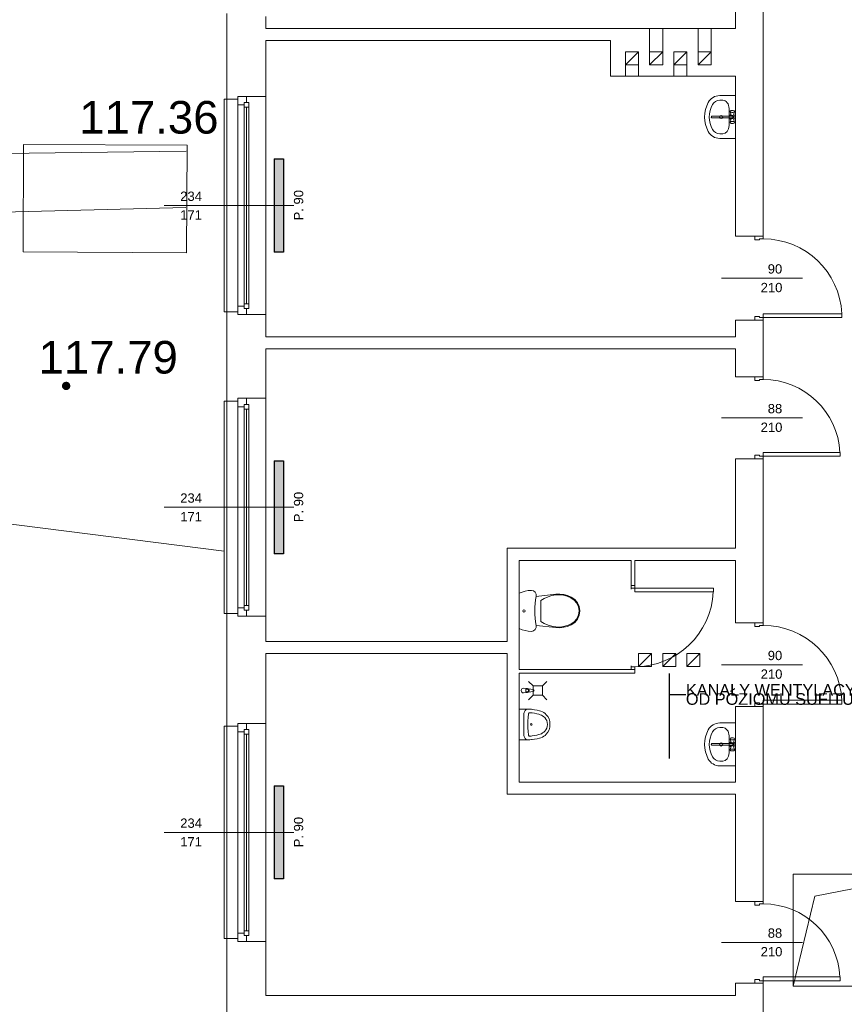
# Model space of a CAD drawing. Header units: millimetres. Extents: x 12683 to 90307, y 30842 to 62253.
# Tile 46 of 152: x 51437 to 52323, y 36677 to 37734. Entities that reach past the tile are written whole.
import ezdxf

# ---------------------------------------------------------------- set-up
doc = ezdxf.new("R2010")
doc.units = ezdxf.units.MM
doc.header["$LTSCALE"] = 0.6
for name, color, linetype, lineweight in [('zzz_podklady_drzwi_opisy', 252, 'Continuous', 15), ('zzz_podklady_okna_opisy', 252, 'Continuous', 15), ('zzz_podklady_sciany', 252, 'Continuous', 15), ('zzzz_mapa', 252, 'Continuous', 15)]:
    doc.layers.add(name, color=color, linetype=linetype, lineweight=lineweight)
doc.layers.add('zzz_podklady_grzejniki_ist', color=252, linetype='Continuous')
doc.styles.add('Arial', font='arial.ttf')
doc.styles.add('GENERATED_STYLE_1', font='ARIAL.TTF')
doc.dimstyles.new('GENERATED_STYLE__5', dxfattribs={"dimtxt": 0.18, "dimasz": 91.2, "dimexe": 0.18, "dimexo": 0.0625, "dimgap": 0.09, "dimtad": 0, "dimtih": 1, "dimtoh": 1, "dimdec": 4, "dimzin": 0, "dimdsep": 46, "dimcen": 0.09, "dimadec": 0, "dimazin": 0, "dimtfac": 1, "dimtdec": 4, "dimtmove": 0, "dimatfit": 3, "dimldrblk": 'ARROWHEAD_5', "dimfxl": 1, "dimtolj": 1, "dimtzin": 0, "dimarcsym": 0})

# ---------------------------------------------------------------- blocks, each defined once
blk = doc.blocks.new('ARROWHEAD_5')
at = {"linetype": 'Continuous'}
blk.add_line((0, 0), (-1, 0), dxfattribs=at)
blk.add_solid([(-1, 0.2679), (0, 0), (-1, -0.2679), (-1, 0.2679)], dxfattribs=at)

msp = doc.modelspace()

# ---------------------------------------------------------------- hatches: boundary and pattern name
at = {"layer": 'zzz_podklady_grzejniki_ist'}
for points in [[(51710.5, 37484.7), (51720.5, 37484.7), (51720.5, 37584.7), (51710.5, 37584.7)], [(51710.5, 37160.7), (51720.5, 37160.7), (51720.5, 37260.7), (51710.5, 37260.7)], [(51710.5, 36811.7), (51720.5, 36811.7), (51720.5, 36911.7), (51710.5, 36911.7)]]:
    msp.add_hatch(color=256, dxfattribs=at).paths.add_polyline_path(points, flags=0)
at = {"layer": 'zzzz_mapa'}
msp.add_hatch(color=256, dxfattribs=at).paths.add_polyline_path([(51486.9, 37345.5), (51485.7, 37345.3), (51484.7, 37344.9), (51483.8, 37344.1), (51483.1, 37343.2), (51482.6, 37342.1), (51482.5, 37340.9), (51482.7, 37339.7), (51483.2, 37338.7), (51483.9, 37337.8), (51484.9, 37337.1), (51486, 37336.6), (51487.1, 37336.5), (51488.3, 37336.7), (51489.4, 37337.2), (51490.3, 37337.9), (51491, 37338.9), (51491.4, 37340), (51491.5, 37341.1), (51491.3, 37342.3), (51490.9, 37343.4), (51490.1, 37344.3), (51489.2, 37345), (51488.1, 37345.4)])

# ---------------------------------------------------------------- linework, layer by layer
at = {"layer": 'zzz_podklady_drzwi_opisy'}
for p, q in [((52235.5, 37501.7), (52226.5, 37501.7)), ((52226.5, 37501.7), (52226.5, 37497.7)), ((52235.5, 37501.7), (52226.5, 37501.7)), ((52235.5, 37501.7), (52226.5, 37501.7)), ((52226.5, 37497.7), (52231.5, 37497.7)), ((52231.5, 37497.7), (52231.5, 37498.9)), ((52231.5, 37498.9), (52235.5, 37498.9)), ((52235.5, 37498.9), (52235.5, 37501.7)), ((52277.6, 37456.7), (52190.5, 37456.7)), ((52319.9, 37418.5), (52235.5, 37418.5)), ((52235.5, 37418.5), (52235.5, 37414.5)), ((52319.9, 37414.5), (52319.9, 37418.5)), ((52231.5, 37415.7), (52226.5, 37415.7)), ((52226.5, 37415.7), (52226.5, 37411.7)), ((52235.5, 37411.7), (52226.5, 37411.7)), ((52226.5, 37411.7), (52235.5, 37411.7)), ((52235.5, 37411.7), (52226.5, 37411.7)), ((52231.5, 37414.5), (52231.5, 37415.7)), ((52235.5, 37414.5), (52231.5, 37414.5)), ((52235.5, 37411.7), (52235.5, 37414.5)), ((52235.5, 37414.5), (52319.9, 37414.5)), ((52235.5, 37350.7), (52226.5, 37350.7)), ((52226.5, 37350.7), (52226.5, 37346.7)), ((52235.5, 37350.7), (52226.5, 37350.7)), ((52235.5, 37350.7), (52226.5, 37350.7)), ((52226.5, 37346.7), (52231.5, 37346.7)), ((52231.5, 37346.7), (52231.5, 37347.9)), ((52231.5, 37347.9), (52235.5, 37347.9)), ((52235.5, 37347.9), (52235.5, 37350.7)), ((52277.6, 37306.7), (52190.5, 37306.7)), ((52231.5, 37266.7), (52226.5, 37266.7)), ((52226.5, 37266.7), (52226.5, 37262.7)), ((52235.5, 37262.7), (52226.5, 37262.7)), ((52226.5, 37262.7), (52235.5, 37262.7)), ((52235.5, 37262.7), (52226.5, 37262.7)), ((52231.5, 37265.5), (52231.5, 37266.7)), ((52235.5, 37265.5), (52231.5, 37265.5)), ((52317.9, 37269.5), (52235.5, 37269.5)), ((52235.5, 37269.5), (52235.5, 37265.5)), ((52235.5, 37262.7), (52235.5, 37265.5)), ((52235.5, 37265.5), (52317.9, 37265.5)), ((52317.9, 37265.5), (52317.9, 37269.5)), ((52097.5, 37123.9), (52181.9, 37123.9)), ((52097.5, 37119.9), (52097.5, 37123.9)), ((52181.9, 37123.9), (52181.9, 37119.9)), ((52181.9, 37119.9), (52097.5, 37119.9)), ((52235.5, 37086.7), (52226.5, 37086.7)), ((52226.5, 37086.7), (52226.5, 37082.7)), ((52235.5, 37086.7), (52226.5, 37086.7)), ((52235.5, 37086.7), (52226.5, 37086.7)), ((52226.5, 37082.7), (52231.5, 37082.7)), ((52231.5, 37082.7), (52231.5, 37083.9)), ((52231.5, 37083.9), (52235.5, 37083.9)), ((52235.5, 37083.9), (52235.5, 37086.7)), ((52277.6, 37041.7), (52190.5, 37041.7)), ((52231.5, 37000.7), (52226.5, 37000.7)), ((52226.5, 37000.7), (52226.5, 36996.7)), ((52235.5, 36996.7), (52226.5, 36996.7)), ((52226.5, 36996.7), (52235.5, 36996.7)), ((52235.5, 36996.7), (52226.5, 36996.7)), ((52231.5, 36999.5), (52231.5, 37000.7)), ((52235.5, 36999.5), (52231.5, 36999.5)), ((52319.9, 37003.5), (52235.5, 37003.5)), ((52235.5, 37003.5), (52235.5, 36999.5)), ((52235.5, 36996.7), (52235.5, 36999.5)), ((52235.5, 36999.5), (52319.9, 36999.5)), ((52319.9, 36999.5), (52319.9, 37003.5)), ((52235.5, 36787.7), (52226.5, 36787.7)), ((52226.5, 36787.7), (52226.5, 36783.7)), ((52235.5, 36787.7), (52226.5, 36787.7)), ((52235.5, 36787.7), (52226.5, 36787.7)), ((52226.5, 36783.7), (52231.5, 36783.7)), ((52231.5, 36783.7), (52231.5, 36784.9)), ((52231.5, 36784.9), (52235.5, 36784.9)), ((52235.5, 36784.9), (52235.5, 36787.7)), ((52277.6, 36743.7), (52190.5, 36743.7)), ((52231.5, 36703.7), (52226.5, 36703.7)), ((52226.5, 36703.7), (52226.5, 36699.7)), ((52235.5, 36699.7), (52226.5, 36699.7)), ((52226.5, 36699.7), (52235.5, 36699.7)), ((52235.5, 36699.7), (52226.5, 36699.7)), ((52231.5, 36702.5), (52231.5, 36703.7)), ((52235.5, 36702.5), (52231.5, 36702.5)), ((52317.9, 36706.5), (52235.5, 36706.5)), ((52235.5, 36706.5), (52235.5, 36702.5)), ((52235.5, 36699.7), (52235.5, 36702.5)), ((52235.5, 36702.5), (52317.9, 36702.5)), ((52317.9, 36702.5), (52317.9, 36706.5))]:
    msp.add_line(p, q, dxfattribs=at)
for centre, radius, start, end in [((52235.5, 37414.5), 84.4, 2.7165, 90), ((52235.5, 37265.5), 82.4, 2.7824, 90), ((52097.5, 37123.9), 84.4, 270, 357.2835), ((52235.5, 36999.5), 84.4, 2.7165, 90), ((52235.5, 36702.5), 82.4, 2.7824, 90)]:
    msp.add_arc(centre, radius, start, end, dxfattribs=at)
at = {"layer": 'zzz_podklady_grzejniki_ist'}
for p, q in [((51710.5, 37584.7), (51720.5, 37584.7)), ((51710.5, 37584.7), (51710.5, 37484.7)), ((51720.5, 37584.7), (51720.5, 37484.7)), ((51720.5, 37484.7), (51710.5, 37484.7)), ((51710.5, 37260.7), (51720.5, 37260.7)), ((51710.5, 37260.7), (51710.5, 37160.7)), ((51720.5, 37260.7), (51720.5, 37160.7)), ((51720.5, 37160.7), (51710.5, 37160.7)), ((51710.5, 36911.7), (51720.5, 36911.7)), ((51710.5, 36911.7), (51710.5, 36811.7)), ((51720.5, 36911.7), (51720.5, 36811.7)), ((51720.5, 36811.7), (51710.5, 36811.7))]:
    msp.add_line(p, q, dxfattribs=at)
at = {"layer": 'zzz_podklady_sciany'}
for p, q in [((52205.5, 37976.7), (52205.5, 37724.7)), ((52235.5, 37501.7), (52235.5, 37976.7)), ((51659.5, 37740.7), (51659.5, 37648.7)), ((51701.5, 37724.7), (51701.5, 37737.7)), ((52071.5, 37724.7), (51701.5, 37724.7)), ((52205.5, 37724.7), (52071.5, 37724.7)), ((52113.5, 37699.7), (52113.5, 37724.7)), ((52127.5, 37699.7), (52127.5, 37724.7)), ((52165.5, 37699.7), (52165.5, 37724.7)), ((52179.5, 37699.7), (52179.5, 37724.7)), ((51701.5, 37651.7), (51701.5, 37711.7)), ((51701.5, 37711.7), (52071.5, 37711.7)), ((52071.5, 37673.7), (52071.5, 37711.7)), ((52087.5, 37685.7), (52101.5, 37699.7)), ((52087.5, 37698.7), (52087.5, 37673.7)), ((52101.5, 37698.7), (52101.5, 37673.7)), ((52127.5, 37699.7), (52113.5, 37685.7)), ((52139.5, 37685.7), (52153.5, 37699.7)), ((52139.5, 37698.7), (52139.5, 37673.7)), ((52153.5, 37698.7), (52153.5, 37673.7)), ((52179.5, 37699.7), (52165.5, 37685.7)), ((52071.5, 37673.7), (52205.5, 37673.7)), ((52205.5, 37673.7), (52205.5, 37501.7)), ((51671.5, 37648.7), (51671.5, 37651.7)), ((51671.5, 37651.7), (51680.5, 37651.7)), ((51680.5, 37651.7), (51671.5, 37651.7)), ((51671.5, 37651.7), (51680.5, 37651.7)), ((51671.5, 37648.7), (51671.5, 37651.7)), ((51680.5, 37651.7), (51701.5, 37651.7)), ((51701.5, 37417.7), (51701.5, 37651.7)), ((51701.5, 37417.7), (51701.5, 37651.7)), ((52205.5, 37652.7), (52188.7, 37652.7)), ((52205.5, 37606.7), (52205.5, 37652.7)), ((51656.5, 37420.7), (51656.5, 37648.7)), ((51656.5, 37648.7), (51659.5, 37648.7)), ((51659.5, 37648.7), (51671.5, 37648.7)), ((51659.5, 37420.7), (51659.5, 37648.7)), ((52192.1, 37647.7), (52188.7, 37647.7)), ((52202.4, 37630.5), (52180.3, 37630.5)), ((52198.7, 37638.8), (52198.7, 37638.8)), ((52198.7, 37620.6), (52198.7, 37638.8)), ((52200, 37635.8), (52199.8, 37635.5)), ((52199.8, 37635.5), (52200, 37635.2)), ((52201, 37631.7), (52199.8, 37635.5)), ((52200, 37635.8), (52200.4, 37636.3)), ((52200, 37635.2), (52200.4, 37635)), ((52200.7, 37636.5), (52200.4, 37636.3)), ((52200.4, 37635), (52201, 37634.8)), ((52201.2, 37636.6), (52200.7, 37636.5)), ((52201, 37634.8), (52201.8, 37634.7)), ((52201.9, 37636.7), (52201.2, 37636.6)), ((52201.8, 37634.7), (52202.7, 37634.7)), ((52202.6, 37636.7), (52201.9, 37636.7)), ((52203.2, 37636.6), (52202.6, 37636.7)), ((52202.7, 37634.7), (52203.4, 37634.8)), ((52203.8, 37636.5), (52203.2, 37636.6)), ((52203.4, 37631.7), (52204.6, 37635.5)), ((52203.4, 37634.8), (52204.1, 37635)), ((52204.1, 37636.3), (52203.8, 37636.5)), ((52204.5, 37635.8), (52204.1, 37636.3)), ((52204.1, 37635), (52204.5, 37635.2)), ((52204.6, 37635.5), (52204.5, 37635.8)), ((52204.5, 37635.2), (52204.6, 37635.5)), ((52180.3, 37628.9), (52202.4, 37628.9)), ((52201, 37627.7), (52199.8, 37624)), ((52200, 37624.2), (52199.8, 37624)), ((52199.8, 37624), (52200, 37623.7)), ((52200.4, 37624.5), (52200, 37624.2)), ((52200, 37623.7), (52200.4, 37623.2)), ((52201, 37624.7), (52200.4, 37624.5)), ((52200.4, 37623.2), (52200.7, 37623)), ((52200.7, 37623), (52201.2, 37622.8)), ((52201.8, 37624.8), (52201, 37624.7)), ((52201.2, 37622.8), (52201.9, 37622.7)), ((52202.7, 37624.8), (52201.8, 37624.8)), ((52201.9, 37622.7), (52202.6, 37622.7)), ((52202.6, 37622.7), (52203.2, 37622.8)), ((52203.4, 37624.7), (52202.7, 37624.8)), ((52203.2, 37622.8), (52203.8, 37623)), ((52203.4, 37627.7), (52204.6, 37624)), ((52204.1, 37624.5), (52203.4, 37624.7)), ((52203.8, 37623), (52204.1, 37623.2)), ((52204.5, 37624.2), (52204.1, 37624.5)), ((52204.5, 37623.7), (52204.1, 37623.2)), ((52204.6, 37624), (52204.5, 37624.2)), ((52204.5, 37623.7), (52204.6, 37624)), ((52192.1, 37611.7), (52188.7, 37611.7)), ((52205.5, 37606.7), (52188.7, 37606.7)), ((52235.5, 37501.7), (52205.5, 37501.7)), ((51659.5, 37420.7), (51656.5, 37420.7)), ((51659.5, 37420.7), (51671.5, 37420.7)), ((51659.5, 37420.7), (51659.5, 37324.7)), ((51671.5, 37420.7), (51671.5, 37417.7)), ((51671.5, 37420.7), (51671.5, 37417.7)), ((51671.5, 37417.7), (51680.5, 37417.7)), ((51671.5, 37417.7), (51680.5, 37417.7)), ((51671.5, 37417.7), (51680.5, 37417.7)), ((51680.5, 37417.7), (51701.5, 37417.7)), ((51701.5, 37393.7), (51701.5, 37417.7)), ((52235.5, 37411.7), (52205.5, 37411.7)), ((52205.5, 37411.7), (52205.5, 37393.7)), ((52235.5, 37350.7), (52235.5, 37411.7)), ((52205.5, 37393.7), (51701.5, 37393.7)), ((51701.5, 37327.7), (51701.5, 37380.7)), ((51701.5, 37380.7), (52205.5, 37380.7)), ((52205.5, 37380.7), (52205.5, 37350.7)), ((52235.5, 37350.7), (52205.5, 37350.7)), ((51659.5, 37324.7), (51656.5, 37324.7)), ((51656.5, 37324.7), (51656.5, 37096.7)), ((51659.5, 37324.7), (51671.5, 37324.7)), ((51659.5, 37324.7), (51659.5, 37096.7)), ((51671.5, 37324.7), (51671.5, 37327.7)), ((51671.5, 37327.7), (51680.5, 37327.7)), ((51671.5, 37327.7), (51680.5, 37327.7)), ((51671.5, 37327.7), (51680.5, 37327.7)), ((51671.5, 37324.7), (51671.5, 37327.7)), ((51680.5, 37327.7), (51701.5, 37327.7)), ((51701.5, 37327.7), (51701.5, 37093.7)), ((51701.5, 37327.7), (51701.5, 37093.7)), ((52235.5, 37262.7), (52205.5, 37262.7)), ((52205.5, 37262.7), (52205.5, 37166.7)), ((52235.5, 37086.7), (52235.5, 37262.7)), ((51960.5, 37166.7), (51960.5, 37066.7)), ((52205.5, 37166.7), (51960.5, 37166.7)), ((51973.5, 37036.7), (51973.5, 37153.7)), ((51973.5, 37153.7), (52093.5, 37153.7)), ((52093.5, 37153.7), (52093.5, 37126.7)), ((52097.5, 37153.7), (52205.5, 37153.7)), ((52097.5, 37126.7), (52097.5, 37153.7)), ((52205.5, 37153.7), (52205.5, 37086.7)), ((52097.5, 37126.7), (52093.5, 37126.7)), ((52093.5, 37122.7), (52093.5, 37126.7)), ((52093.5, 37126.7), (52097.5, 37126.7)), ((52097.5, 37126.7), (52093.5, 37126.7)), ((52097.5, 37123.9), (52093.5, 37123.9)), ((52093.5, 37123.9), (52093.5, 37122.7)), ((52097.5, 37126.7), (52097.5, 37123.9)), ((51973.5, 37118.4), (51976.6, 37119.7)), ((51973.5, 37080.6), (51973.5, 37118.4)), ((51976.6, 37119.7), (51979.8, 37120.7)), ((51979.8, 37120.7), (51983.1, 37121.3)), ((51983.1, 37121.3), (51986.5, 37121.5)), ((51986.5, 37121.5), (51988.7, 37121)), ((51988.7, 37121), (51990.6, 37119.5)), ((51990.6, 37119.5), (51991.6, 37117.4)), ((51991.6, 37115.1), (52012.8, 37117.4)), ((51991.6, 37117.4), (51991.6, 37115.1)), ((51996.6, 37110.7), (52000.4, 37112.9)), ((52000.4, 37112.9), (52004.4, 37114.6)), ((52004.4, 37114.6), (52008.6, 37115.9)), ((52008.6, 37115.9), (52012.9, 37116.6)), ((52012.8, 37117.4), (52017, 37117.5)), ((52012.9, 37116.6), (52017, 37116.7)), ((52017, 37117.5), (52021.2, 37117.1)), ((52017, 37116.7), (52021.1, 37116.3)), ((52021.1, 37116.3), (52025.1, 37115.3)), ((52021.2, 37117.1), (52025.3, 37116)), ((52025.1, 37115.3), (52028.9, 37113.7)), ((52025.3, 37116), (52029.3, 37114.4)), ((52028.9, 37113.7), (52032.5, 37111.2)), ((52029.3, 37114.4), (52033.1, 37111.8)), ((52033.1, 37111.8), (52036, 37108.3)), ((51996.6, 37088.2), (51996.6, 37110.7)), ((52032.5, 37111.2), (52035.3, 37107.9)), ((52035.3, 37107.9), (52037.1, 37103.8)), ((52036, 37108.3), (52037.9, 37104.1)), ((52037.1, 37103.8), (52037.7, 37099.5)), ((52037.9, 37104.1), (52038.5, 37099.5)), ((51656.5, 37096.7), (51659.5, 37096.7)), ((51659.5, 37096.7), (51671.5, 37096.7)), ((51659.5, 37096.7), (51659.5, 36975.7)), ((51671.5, 37096.7), (51671.5, 37093.7)), ((51671.5, 37096.7), (51671.5, 37093.7)), ((51671.5, 37093.7), (51680.5, 37093.7)), ((51680.5, 37093.7), (51671.5, 37093.7)), ((51671.5, 37093.7), (51680.5, 37093.7)), ((51680.5, 37093.7), (51701.5, 37093.7)), ((51701.5, 37066.7), (51701.5, 37093.7)), ((52035.3, 37091.1), (52032.5, 37087.7)), ((52036, 37090.7), (52033.1, 37087.1)), ((52037.1, 37095.1), (52035.3, 37091.1)), ((52037.9, 37094.9), (52036, 37090.7)), ((52037.7, 37099.5), (52037.1, 37095.1)), ((52038.5, 37099.5), (52037.9, 37094.9)), ((51976.6, 37079.2), (51973.5, 37080.6)), ((51991.6, 37081.5), (51990.6, 37079.4)), ((52012.8, 37081.6), (51991.6, 37083.9)), ((51991.6, 37083.9), (51991.6, 37081.5)), ((52000.4, 37086.1), (51996.6, 37088.2)), ((52004.4, 37084.3), (52000.4, 37086.1)), ((52008.6, 37083.1), (52004.4, 37084.3)), ((52012.9, 37082.4), (52008.6, 37083.1)), ((52017, 37081.4), (52012.8, 37081.6)), ((52017, 37082.2), (52012.9, 37082.4)), ((52021.1, 37082.7), (52017, 37082.2)), ((52021.2, 37081.9), (52017, 37081.4)), ((52025.1, 37083.7), (52021.1, 37082.7)), ((52025.3, 37082.9), (52021.2, 37081.9)), ((52028.9, 37085.3), (52025.1, 37083.7)), ((52029.3, 37084.5), (52025.3, 37082.9)), ((52032.5, 37087.7), (52028.9, 37085.3)), ((52033.1, 37087.1), (52029.3, 37084.5)), ((52235.5, 37086.7), (52205.5, 37086.7)), ((51979.8, 37078.3), (51976.6, 37079.2)), ((51983.1, 37077.7), (51979.8, 37078.3)), ((51986.5, 37077.5), (51983.1, 37077.7)), ((51988.7, 37078), (51986.5, 37077.5)), ((51990.6, 37079.4), (51988.7, 37078)), ((51960.5, 37066.7), (51701.5, 37066.7)), ((51701.5, 36978.7), (51701.5, 37053.7)), ((51701.5, 37053.7), (51960.5, 37053.7)), ((51960.5, 37053.7), (51960.5, 36902.7)), ((52101.5, 37039.7), (52115.5, 37053.7)), ((52141.5, 37053.7), (52127.5, 37039.7)), ((52153.5, 37039.7), (52167.5, 37053.7)), ((52093.5, 37036.7), (52093.5, 37040.7)), ((52093.5, 37040.7), (52093.5, 37039.5)), ((52093.5, 37039.5), (52097.5, 37039.5)), ((52097.5, 37039.5), (52097.5, 37036.7)), ((52093.5, 37036.7), (51973.5, 37036.7)), ((51973.5, 36915.7), (51973.5, 37032.7)), ((51973.5, 37032.7), (52097.5, 37032.7)), ((52097.5, 37036.7), (52093.5, 37036.7)), ((52097.5, 37036.7), (52093.5, 37036.7)), ((52097.5, 37036.7), (52093.5, 37036.7)), ((52097.5, 37032.7), (52097.5, 37036.7)), ((51982.3, 37016.1), (51978.1, 37016.5)), ((51988.4, 37019), (51983.5, 37023.8)), ((51988.4, 37009), (51988.4, 37019)), ((51998.4, 37019), (51988.4, 37019)), ((51998.4, 37019), (52003.2, 37023.8)), ((51998.4, 37019), (51998.4, 37009)), ((51982.3, 37011.9), (51978.1, 37011.5)), ((51980.6, 37015.4), (51982.1, 37015.4)), ((51980.6, 37012.6), (51980.6, 37015.4)), ((51982.1, 37012.6), (51980.6, 37012.6)), ((51988.6, 37015.1), (51983.3, 37015.8)), ((51983.3, 37012.2), (51988.6, 37012.9)), ((51988.4, 37009), (51983.5, 37004.1)), ((51998.4, 37009), (51988.4, 37009)), ((51998.4, 37009), (52003.2, 37004.1)), ((52235.5, 36996.7), (52205.5, 36996.7)), ((52205.5, 36996.7), (52205.5, 36915.7)), ((52235.5, 36787.7), (52235.5, 36996.7)), ((51973.5, 36994.1), (51975.9, 36994.1)), ((51973.5, 36994.1), (51973.5, 36961.1)), ((51975.9, 36994.1), (51978.2, 36994.1)), ((51978.2, 36994.1), (51978.6, 36994.1)), ((51978.7, 36990.4), (51978.5, 36989.5)), ((51978.5, 36989.5), (51978.5, 36988.5)), ((51978.5, 36988.5), (51978.5, 36966.7)), ((51978.6, 36994.1), (51981.9, 36994.1)), ((51979, 36991.2), (51978.7, 36990.4)), ((51979.4, 36992), (51979, 36991.2)), ((51979.8, 36992.7), (51979.4, 36992)), ((51980.4, 36993.3), (51979.8, 36992.7)), ((51981, 36993.7), (51980.4, 36993.3)), ((51981.6, 36994), (51981, 36993.7)), ((51982.3, 36994.1), (51981.6, 36994)), ((51981.9, 36994.1), (51982.3, 36994.1)), ((51982.3, 36994.1), (51984.7, 36994)), ((51983, 36985.1), (51982.7, 36981.4)), ((51983.5, 36988.9), (51983, 36985.1)), ((51983.7, 36989.5), (51983.5, 36989.2)), ((51983.5, 36989.2), (51983.5, 36988.9)), ((51983.9, 36989.8), (51983.7, 36989.5)), ((51984.1, 36990), (51983.9, 36989.8)), ((51984.3, 36990.1), (51984.1, 36990)), ((51984.6, 36990.1), (51984.3, 36990.1)), ((51986.4, 36990), (51984.6, 36990.1)), ((51984.7, 36994), (51986.6, 36993.9)), ((51987.2, 36989.9), (51986.4, 36990)), ((51986.6, 36993.9), (51987.4, 36993.8)), ((51989.7, 36989.6), (51987.2, 36989.9)), ((51987.4, 36993.8), (51990, 36993.4)), ((51992.2, 36989.1), (51989.7, 36989.6)), ((51990, 36993.4), (51992.6, 36993)), ((51994.6, 36988.5), (51992.2, 36989.1)), ((51992.6, 36993), (51995.2, 36992.3)), ((51996, 36988.1), (51994.6, 36988.5)), ((51995.2, 36992.3), (51996.8, 36991.8)), ((51997.3, 36987.5), (51996, 36988.1)), ((51996.8, 36991.8), (51998.3, 36991.1)), ((51998.6, 36986.7), (51997.3, 36987.5)), ((51998.3, 36991.1), (51999.8, 36990.3)), ((51999.8, 36985.9), (51998.6, 36986.7)), ((51999.8, 36990.3), (52001.2, 36989.3)), ((52000.8, 36984.9), (51999.8, 36985.9)), ((52002.1, 36983.4), (52000.8, 36984.9)), ((52001.2, 36989.3), (52002.5, 36988.1)), ((52002.5, 36988.1), (52004.2, 36986)), ((52004.2, 36986), (52005.5, 36983.5)), ((51659.5, 36975.7), (51656.5, 36975.7)), ((51656.5, 36975.7), (51656.5, 36747.7)), ((51659.5, 36975.7), (51671.5, 36975.7)), ((51659.5, 36975.7), (51659.5, 36747.7)), ((51671.5, 36975.7), (51671.5, 36978.7)), ((51671.5, 36978.7), (51680.5, 36978.7)), ((51671.5, 36978.7), (51680.5, 36978.7)), ((51671.5, 36978.7), (51680.5, 36978.7)), ((51671.5, 36975.7), (51671.5, 36978.7)), ((51680.5, 36978.7), (51701.5, 36978.7)), ((51701.5, 36978.7), (51701.5, 36744.7)), ((51701.5, 36978.7), (51701.5, 36744.7)), ((51982.7, 36981.4), (51982.7, 36980.3)), ((51982.7, 36980.3), (51982.7, 36974.9)), ((51982.7, 36974.9), (51982.7, 36973.8)), ((52003, 36981.7), (52002.1, 36983.4)), ((52003.5, 36979.7), (52003, 36981.7)), ((52003, 36973.5), (52003.5, 36975.5)), ((52003.7, 36977.6), (52003.5, 36979.7)), ((52003.5, 36975.5), (52003.7, 36977.6)), ((52005.5, 36983.5), (52006.3, 36980.6)), ((52006.3, 36974.6), (52005.5, 36971.7)), ((52006.3, 36980.6), (52006.5, 36977.6)), ((52006.5, 36977.6), (52006.3, 36974.6)), ((52205.5, 36979.2), (52188.7, 36979.2)), ((52192.1, 36974.2), (52188.7, 36974.2)), ((52205.5, 36933.2), (52205.5, 36979.2)), ((51978.5, 36966.7), (51978.5, 36965.7)), ((51978.5, 36965.7), (51978.7, 36964.8)), ((51978.7, 36964.8), (51979, 36964)), ((51979, 36964), (51979.4, 36963.2)), ((51982.7, 36973.8), (51983, 36970.1)), ((51983, 36970.1), (51983.5, 36966.3)), ((51983.5, 36966.3), (51983.5, 36966)), ((51983.5, 36966), (51983.7, 36965.7)), ((51983.7, 36965.7), (51983.9, 36965.4)), ((51983.9, 36965.4), (51984.1, 36965.2)), ((51984.1, 36965.2), (51984.3, 36965.1)), ((51984.3, 36965.1), (51984.6, 36965.1)), ((51984.6, 36965.1), (51986.4, 36965.2)), ((51986.4, 36965.2), (51987.2, 36965.3)), ((51987.2, 36965.3), (51989.7, 36965.6)), ((51989.7, 36965.6), (51992.2, 36966.1)), ((51992.2, 36966.1), (51994.6, 36966.7)), ((51994.6, 36966.7), (51996, 36967.1)), ((51996.8, 36963.4), (51995.2, 36962.9)), ((51996, 36967.1), (51997.3, 36967.7)), ((51998.3, 36964.1), (51996.8, 36963.4)), ((51997.3, 36967.7), (51998.6, 36968.5)), ((51999.8, 36964.9), (51998.3, 36964.1)), ((51998.6, 36968.5), (51999.8, 36969.3)), ((51999.8, 36969.3), (52000.8, 36970.3)), ((52001.2, 36965.9), (51999.8, 36964.9)), ((52000.8, 36970.3), (52002.1, 36971.8)), ((52002.5, 36967.1), (52001.2, 36965.9)), ((52002.1, 36971.8), (52003, 36973.5)), ((52004.2, 36969.2), (52002.5, 36967.1)), ((52005.5, 36971.7), (52004.2, 36969.2)), ((52198.7, 36965.3), (52198.7, 36965.3)), ((52198.7, 36947.1), (52198.7, 36965.3)), ((51973.5, 36961.1), (51977.8, 36961.1)), ((51977.8, 36961.1), (51978.6, 36961.1)), ((51978.6, 36961.1), (51981.9, 36961.1)), ((51979.4, 36963.2), (51979.8, 36962.5)), ((51979.8, 36962.5), (51980.4, 36961.9)), ((51980.4, 36961.9), (51981, 36961.5)), ((51981, 36961.5), (51981.6, 36961.2)), ((51981.6, 36961.2), (51982.3, 36961.1)), ((51981.9, 36961.1), (51982.3, 36961.1)), ((51984.7, 36961.2), (51982.2, 36961.1)), ((51986.6, 36961.3), (51984.7, 36961.2)), ((51987.4, 36961.4), (51986.6, 36961.3)), ((51990, 36961.8), (51987.4, 36961.4)), ((51992.6, 36962.2), (51990, 36961.8)), ((51995.2, 36962.9), (51992.6, 36962.2)), ((52202.4, 36957), (52180.3, 36957)), ((52180.3, 36955.4), (52202.4, 36955.4)), ((52200, 36962.2), (52199.8, 36961.9)), ((52199.8, 36961.9), (52200, 36961.7)), ((52201, 36958.2), (52199.8, 36961.9)), ((52201, 36954.2), (52199.8, 36950.4)), ((52200, 36962.2), (52200.4, 36962.7)), ((52200, 36961.7), (52200.4, 36961.4)), ((52200.7, 36962.9), (52200.4, 36962.7)), ((52200.4, 36961.4), (52201, 36961.2)), ((52201.2, 36963.1), (52200.7, 36962.9)), ((52201, 36961.2), (52201.8, 36961.1)), ((52201.9, 36963.2), (52201.2, 36963.1)), ((52201.8, 36961.1), (52202.7, 36961.1)), ((52202.6, 36963.2), (52201.9, 36963.2)), ((52203.2, 36963.1), (52202.6, 36963.2)), ((52202.7, 36961.1), (52203.4, 36961.2)), ((52203.8, 36962.9), (52203.2, 36963.1)), ((52203.4, 36958.2), (52204.6, 36961.9)), ((52203.4, 36961.2), (52204.1, 36961.4)), ((52203.4, 36954.2), (52204.6, 36950.4)), ((52204.1, 36962.7), (52203.8, 36962.9)), ((52204.5, 36962.2), (52204.1, 36962.7)), ((52204.1, 36961.4), (52204.5, 36961.7)), ((52204.6, 36961.9), (52204.5, 36962.2)), ((52204.5, 36961.7), (52204.6, 36961.9)), ((52200, 36950.7), (52199.8, 36950.4)), ((52199.8, 36950.4), (52200, 36950.1)), ((52200.4, 36950.9), (52200, 36950.7)), ((52200, 36950.1), (52200.4, 36949.6)), ((52201, 36951.1), (52200.4, 36950.9)), ((52200.4, 36949.6), (52200.7, 36949.4)), ((52200.7, 36949.4), (52201.2, 36949.3)), ((52201.8, 36951.2), (52201, 36951.1)), ((52201.2, 36949.3), (52201.9, 36949.2)), ((52202.7, 36951.2), (52201.8, 36951.2)), ((52201.9, 36949.2), (52202.6, 36949.2)), ((52202.6, 36949.2), (52203.2, 36949.3)), ((52203.4, 36951.1), (52202.7, 36951.2)), ((52203.2, 36949.3), (52203.8, 36949.4)), ((52204.1, 36950.9), (52203.4, 36951.1)), ((52203.8, 36949.4), (52204.1, 36949.6)), ((52204.5, 36950.7), (52204.1, 36950.9)), ((52204.5, 36950.1), (52204.1, 36949.6)), ((52204.6, 36950.4), (52204.5, 36950.7)), ((52204.5, 36950.1), (52204.6, 36950.4)), ((52192.1, 36938.2), (52188.7, 36938.2)), ((52205.5, 36933.2), (52188.7, 36933.2)), ((52205.5, 36915.7), (51973.5, 36915.7)), ((51960.5, 36902.7), (52205.5, 36902.7)), ((52205.5, 36902.7), (52205.5, 36787.7)), ((52267.5, 36816.7), (52267.5, 36696.7)), ((52412.5, 36816.7), (52267.5, 36816.7)), ((52290.9, 36793.3), (52412.5, 36816.7)), ((52235.5, 36787.7), (52205.5, 36787.7)), ((52290.9, 36793.3), (52267.5, 36696.7)), ((51656.5, 36747.7), (51659.5, 36747.7)), ((51659.5, 36747.7), (51671.5, 36747.7)), ((51659.5, 36747.7), (51659.5, 36597.7)), ((51671.5, 36747.7), (51671.5, 36744.7)), ((51671.5, 36747.7), (51671.5, 36744.7)), ((51671.5, 36744.7), (51680.5, 36744.7)), ((51680.5, 36744.7), (51671.5, 36744.7)), ((51671.5, 36744.7), (51680.5, 36744.7)), ((51680.5, 36744.7), (51701.5, 36744.7)), ((51701.5, 36686.7), (51701.5, 36744.7)), ((52235.5, 36699.7), (52205.5, 36699.7)), ((52205.5, 36699.7), (52205.5, 36686.7)), ((52235.5, 36627.7), (52235.5, 36699.7)), ((52267.5, 36696.7), (52412.5, 36696.7)), ((52205.5, 36686.7), (51701.5, 36686.7))]:
    msp.add_line(p, q, dxfattribs=at)
at = {"layer": 'zzz_podklady_sciany', "flags": 128}
for points in [[(52087.5, 37685.7), (52101.5, 37685.7), (52101.5, 37699.7), (52087.5, 37699.7)], [(52127.5, 37699.7), (52113.5, 37699.7), (52113.5, 37685.7), (52127.5, 37685.7)], [(52139.5, 37685.7), (52153.5, 37685.7), (52153.5, 37699.7), (52139.5, 37699.7)], [(52179.5, 37699.7), (52165.5, 37699.7), (52165.5, 37685.7), (52179.5, 37685.7)], [(52101.5, 37039.7), (52115.5, 37039.7), (52115.5, 37053.7), (52101.5, 37053.7)], [(52141.5, 37053.7), (52127.5, 37053.7), (52127.5, 37039.7), (52141.5, 37039.7)], [(52153.5, 37039.7), (52167.5, 37039.7), (52167.5, 37053.7), (52153.5, 37053.7)]]:
    msp.add_lwpolyline(points, close=True, dxfattribs=at)
at = {"layer": 'zzz_podklady_sciany'}
for centre in [(52190.3, 37629.7), (52190.3, 36956.2)]:
    msp.add_circle(centre, 1.75, dxfattribs=at)
for centre, radius, start, end in [((52188.7, 37638.8), 13.9, 90, 151.5254), ((52205.5, 37629.7), 33, 151.5254, 208.4746), ((52205.5, 37629.7), 28, 151.5254, 208.4746), ((52188.7, 37638.8), 8.89, 90, 151.5254), ((52180.3, 37629.7), 0.788, 90, 270), ((52202.2, 37629.7), 3, 117.9765, 164.7747), ((52202.2, 37629.7), 1.68, 208.0549, 151.9451), ((52202.2, 37629.7), 0.8, 280, 80), ((52202.2, 37629.7), 3, 297.9765, 62.0235), ((52202.2, 37629.7), 3, 195.2253, 242.0235), ((52188.7, 37620.6), 13.9, 208.4746, 270), ((52188.7, 37620.6), 8.89, 208.4746, 270), ((51978.1, 37014), 2.5, 90, 270), ((51982.1, 37014), 1.36, 270, 90), ((51982.1, 37014), 2.11, 275.1696, 84.8304), ((51988.4, 37014), 1.12, 277.1389, 82.8611), ((52188.7, 36965.3), 13.9, 90, 151.5254), ((52188.7, 36965.3), 8.89, 90, 151.5254), ((52205.5, 36956.2), 33, 151.5254, 208.4746), ((52205.5, 36956.2), 28, 151.5254, 208.4746), ((52180.3, 36956.2), 0.788, 90, 270), ((52202.2, 36956.2), 3, 117.9765, 164.7747), ((52202.2, 36956.2), 3, 195.2253, 242.0235), ((52202.2, 36956.2), 1.68, 208.0549, 151.9451), ((52202.2, 36956.2), 0.8, 280, 80), ((52202.2, 36956.2), 3, 297.9765, 62.0235), ((52188.7, 36947.1), 8.89, 208.4746, 270), ((52188.7, 36947.1), 13.9, 208.4746, 270)]:
    msp.add_arc(centre, radius, start, end, dxfattribs=at)
for centre, major_axis, start_param, end_param in [((52192.1, 37638.8), (0, -8.89), 1.570796, 3.141593), ((52192.1, 37620.6), (0, 8.89), 3.141593, 4.712389), ((52192.1, 36965.3), (0, -8.89), 1.570796, 3.141593), ((52192.1, 36947.1), (0, 8.89), 3.141593, 4.712389)]:
    msp.add_ellipse(centre, major_axis=major_axis, ratio=0.750558, start_param=start_param, end_param=end_param, dxfattribs=at)
at = {"layer": 'zzz_podklady_sciany', "extrusion": (0, 0, -1)}
msp.add_ellipse((52068.3, 37099.5), major_axis=(0, -78.5), ratio=0.9963, start_param=1.370375, end_param=1.771221, dxfattribs=at)
for centre, major_axis, ratio in [((51978.5, 37099.5), (0, -1.22), 0.9963), ((51986.4, 36977.6), (0, -0.927), 0.93164)]:
    msp.add_ellipse(centre, major_axis=major_axis, ratio=ratio, dxfattribs=at)
at = {"layer": 'zzzz_mapa'}
msp.add_line((49301.5, 37461.4, 1015), (51656.5, 37163.8, 1015), dxfattribs=at)
msp.add_line((49301.5, 37461.4, 1015), (51656.5, 37163.8, 1015), dxfattribs=at)
at = {"layer": 'zzzz_mapa', "elevation": -4}
msp.add_lwpolyline([(51616.2, 37483.9), (51616.8, 37599.3), (51441.3, 37600.3), (51440.7, 37484.9)], close=True, dxfattribs=at)
for points in [[(51615.7, 37593.1), (51221.8, 37588), (51212, 37287.9), (50904.5, 37261.7)], [(50908.7, 37202.4), (51257.8, 37212), (51277.4, 37524.1), (51615.4, 37532.6)]]:
    msp.add_lwpolyline(points, dxfattribs=at)

# ---------------------------------------------------------------- texts
at = {"layer": 'zzz_podklady_drzwi_opisy', "char_height": 10, "attachment_point": 7, "style": 'GENERATED_STYLE_1'}
for s, insert in [('{90}', (52240.3, 37461.5)), ('{210}', (52232.7, 37441.5)), ('{88}', (52240.3, 37311.5)), ('{210}', (52232.7, 37291.5)), ('{90}', (52240.3, 37046.5)), ('{210}', (52232.7, 37026.5)), ('{88}', (52240.3, 36748.5)), ('{210}', (52232.7, 36728.5))]:
    msp.add_mtext(s, dxfattribs=dict(at, insert=insert))
at = {"layer": 'zzz_podklady_drzwi_opisy', "insert": (52152.4, 37009.7), "char_height": 12.5, "width": 211.086, "attachment_point": 4, "line_spacing_factor": 0.466593, "style": 'GENERATED_STYLE_1'}
msp.add_mtext('{KANAŁY WENTYLACYJNE\\POD POZIOMU SUFITU}', dxfattribs=at)
at = {"layer": 'zzz_podklady_okna_opisy', "char_height": 10, "attachment_point": 7, "style": 'GENERATED_STYLE_1'}
for s, insert in [('{234}', (51609.5, 37539.5)), ('{171}', (51609.5, 37519.6)), ('{234}', (51609.5, 37215.5)), ('{171}', (51609.5, 37195.6)), ('{234}', (51609.5, 36866.5)), ('{171}', (51609.5, 36846.6))]:
    msp.add_mtext(s, dxfattribs=dict(at, insert=insert))
at = {"layer": 'zzz_podklady_okna_opisy', "char_height": 10, "attachment_point": 7, "rotation": 90, "style": 'GENERATED_STYLE_1'}
for insert in [(51741.7, 37518.7), (51741.7, 37194.7), (51741.7, 36845.7)]:
    msp.add_mtext('{P. 90}', dxfattribs=dict(at, insert=insert))
at = {"layer": 'zzzz_mapa', "style": 'Arial'}
for s, p in [('117.36', (51501.1, 37611.9, 1081.1)), ('117.79', (51457.4, 37354.3, 1081.1))]:
    msp.add_text(s, height=35, dxfattribs=at).set_placement(p)

# ---------------------------------------------------------------- leaders
at = {"layer": 'zzz_podklady_drzwi_opisy', "annotation_type": 0, "has_hookline": 1, "hookline_direction": 0, "text_width": 178.1}
msp.add_leader([(52134.6, 37032.4), (52134.6, 37009.7), (52152.3, 37009.7)], dimstyle='GENERATED_STYLE__5', dxfattribs=at)

# ---------------------------------------------------------------- wipeouts: each hides what was drawn before it
at = {"ltscale": 8558.505125}
for points in [[(51683, 37640.2), (51678, 37640.2), (51678, 37642.7), (51671.5, 37642.7), (51671.5, 37426.7), (51678, 37426.7), (51678, 37429.2), (51683, 37429.2)], [(51683, 37105.2), (51678, 37105.2), (51678, 37102.7), (51671.5, 37102.7), (51671.5, 37318.7), (51678, 37318.7), (51678, 37316.2), (51683, 37316.2)], [(51683, 36756.2), (51678, 36756.2), (51678, 36753.7), (51671.5, 36753.7), (51671.5, 36969.7), (51678, 36969.7), (51678, 36967.2), (51683, 36967.2)]]:
    msp.add_wipeout(points, dxfattribs=at).dxf.layer = 'zzz_podklady_sciany'

# ---------------------------------------------------------------- next in the draw order: linework, layer by layer
at = {"layer": 'zzz_podklady_okna_opisy'}
for p, q in [((51592.4, 37534.7), (51731.5, 37534.7)), ((51592.4, 37210.7), (51731.5, 37210.7)), ((51592.4, 36861.7), (51731.5, 36861.7))]:
    msp.add_line(p, q, dxfattribs=at)
at = {"layer": 'zzz_podklady_sciany'}
for p, q in [((51671.5, 37651.7), (51671.5, 37642.7)), ((51680.5, 37645.2), (51680.5, 37651.7)), ((51671.5, 37642.7), (51678, 37642.7)), ((51671.5, 37642.7), (51671.5, 37426.7)), ((51678, 37642.7), (51678, 37645.2)), ((51678, 37645.2), (51680.5, 37645.2)), ((51678, 37645.2), (51678, 37640.2)), ((51683, 37645.2), (51678, 37645.2)), ((51678, 37429.2), (51678, 37640.2)), ((51678, 37640.2), (51683, 37640.2)), ((51680.5, 37429.2), (51680.5, 37640.2)), ((51683, 37640.2), (51683, 37645.2)), ((51683, 37429.2), (51683, 37640.2)), ((51683, 37429.2), (51683, 37640.2)), ((51683, 37429.2), (51678, 37429.2)), ((51678, 37429.2), (51678, 37424.2)), ((51683, 37424.2), (51683, 37429.2)), ((51678, 37426.7), (51671.5, 37426.7)), ((51671.5, 37426.7), (51671.5, 37417.7)), ((51678, 37424.2), (51678, 37426.7)), ((51680.5, 37424.2), (51678, 37424.2)), ((51678, 37424.2), (51683, 37424.2)), ((51680.5, 37417.7), (51680.5, 37424.2)), ((51671.5, 37318.7), (51671.5, 37327.7)), ((51680.5, 37327.7), (51680.5, 37321.2)), ((51678, 37318.7), (51671.5, 37318.7)), ((51671.5, 37102.7), (51671.5, 37318.7)), ((51680.5, 37321.2), (51678, 37321.2)), ((51678, 37321.2), (51678, 37318.7)), ((51678, 37316.2), (51678, 37321.2)), ((51678, 37321.2), (51683, 37321.2)), ((51678, 37316.2), (51678, 37105.2)), ((51683, 37316.2), (51678, 37316.2)), ((51680.5, 37316.2), (51680.5, 37105.2)), ((51683, 37321.2), (51683, 37316.2)), ((51683, 37316.2), (51683, 37105.2)), ((51683, 37316.2), (51683, 37105.2)), ((51671.5, 37093.7), (51671.5, 37102.7)), ((51671.5, 37102.7), (51678, 37102.7)), ((51678, 37100.2), (51678, 37105.2)), ((51678, 37105.2), (51683, 37105.2)), ((51678, 37102.7), (51678, 37100.2)), ((51683, 37105.2), (51683, 37100.2)), ((51678, 37100.2), (51680.5, 37100.2)), ((51683, 37100.2), (51678, 37100.2)), ((51680.5, 37100.2), (51680.5, 37093.7)), ((51671.5, 36969.7), (51671.5, 36978.7)), ((51680.5, 36978.7), (51680.5, 36972.2)), ((51678, 36969.7), (51671.5, 36969.7)), ((51671.5, 36753.7), (51671.5, 36969.7)), ((51680.5, 36972.2), (51678, 36972.2)), ((51678, 36972.2), (51678, 36969.7)), ((51678, 36967.2), (51678, 36972.2)), ((51678, 36972.2), (51683, 36972.2)), ((51678, 36967.2), (51678, 36756.2)), ((51683, 36967.2), (51678, 36967.2)), ((51680.5, 36967.2), (51680.5, 36756.2)), ((51683, 36972.2), (51683, 36967.2)), ((51683, 36967.2), (51683, 36756.2)), ((51683, 36967.2), (51683, 36756.2)), ((51671.5, 36744.7), (51671.5, 36753.7)), ((51671.5, 36753.7), (51678, 36753.7)), ((51678, 36751.2), (51678, 36756.2)), ((51678, 36756.2), (51683, 36756.2)), ((51678, 36753.7), (51678, 36751.2)), ((51683, 36756.2), (51683, 36751.2)), ((51678, 36751.2), (51680.5, 36751.2)), ((51683, 36751.2), (51678, 36751.2)), ((51680.5, 36751.2), (51680.5, 36744.7))]:
    msp.add_line(p, q, dxfattribs=at)

doc.saveas('drawing.dxf')
